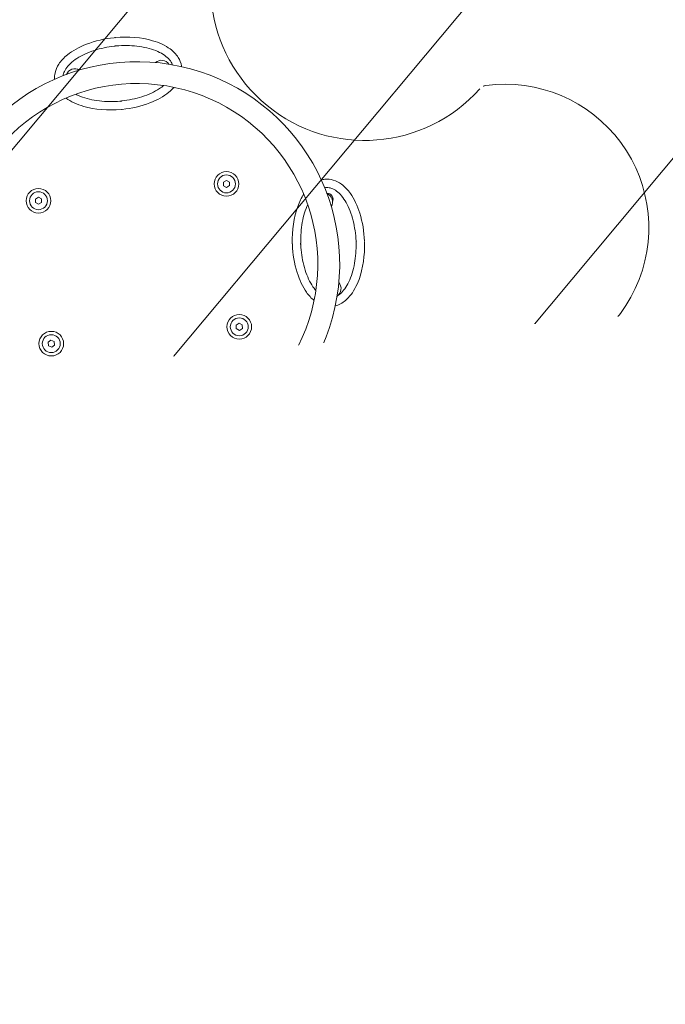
# Model space of a CAD drawing. Header units: feet. Extents: x 7493042 to 7493387, y 5986509 to 5986725.
# Tile 30 of 73: x 7493216.621 to 7493217.25, y 5986661.288 to 5986662.248. Entities that reach past the tile are written whole.
import ezdxf

# ---------------------------------------------------------------- set-up
doc = ezdxf.new("R2010")
doc.units = ezdxf.units.FT
doc.header["$MEASUREMENT"] = 0
doc.linetypes.add('ACAD_ISO03W100', pattern=[30, 12, -18])
for name, color, linetype, lineweight in [('_k_kreskowanie', 250, 'CONTINUOUS', 5), ('_k_urzadzenia', 250, 'CONTINUOUS', 13), ('_k_widok', 7, 'CONTINUOUS', 18), ('_k_wymiar', 7, 'CONTINUOUS', 13), ('_k_ściany', 7, 'CONTINUOUS', 35)]:
    doc.layers.add(name, color=color, linetype=linetype, lineweight=lineweight)
doc.layers.add('_k_niewidoczna', color=72, linetype='CONTINUOUS', lineweight=9, plot=False)
doc.styles.add('GENERATED_STYLE_1', font='MS Gothic.ttf')

# ---------------------------------------------------------------- blocks, each defined once
blk = doc.blocks.new('3009EPZ')
at = {"layer": '_k_urzadzenia'}
for p, q in [((-2.093923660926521, 0.06866036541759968), (-2.09368911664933, 0.07211651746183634)), ((-2.09104781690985, 0.06672916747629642), (-2.093923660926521, 0.06866036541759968)), ((-2.09368911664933, 0.07211651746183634), (-2.090578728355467, 0.07364147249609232)), ((-2.08793742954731, 0.0682541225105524), (-2.09104781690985, 0.06672916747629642)), ((-2.090578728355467, 0.07364147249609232), (-2.087702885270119, 0.07171027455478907)), ((-2.087702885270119, 0.07171027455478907), (-2.08793742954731, 0.0682541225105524)), ((-1.909923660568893, 0.06866036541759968), (-1.909689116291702, 0.07211651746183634)), ((-1.907047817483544, 0.06672916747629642), (-1.909923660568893, 0.06866036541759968)), ((-1.909689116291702, 0.07211651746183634), (-1.906578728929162, 0.07364147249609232)), ((-1.903937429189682, 0.0682541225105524), (-1.907047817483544, 0.06672916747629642)), ((-1.906578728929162, 0.07364147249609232), (-1.903702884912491, 0.07171027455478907)), ((-1.903702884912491, 0.07171027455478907), (-1.903937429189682, 0.0682541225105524)), ((-2.093876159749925, -0.068196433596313), (-2.090943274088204, -0.0663530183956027)), ((-2.090943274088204, -0.0663530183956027), (-2.087880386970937, -0.06797126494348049)), ((-1.909689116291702, -0.06788348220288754), (-1.906578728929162, -0.06635852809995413)), ((-1.906578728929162, -0.06635852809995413), (-1.903702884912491, -0.0682897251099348)), ((-2.093746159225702, -0.07165809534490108), (-2.093876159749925, -0.068196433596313)), ((-2.090683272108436, -0.0732763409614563), (-2.093746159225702, -0.07165809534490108)), ((-2.087750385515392, -0.07143292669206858), (-2.090683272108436, -0.0732763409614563)), ((-2.087880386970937, -0.06797126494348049), (-2.087750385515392, -0.07143292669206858)), ((-1.909923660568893, -0.07133963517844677), (-1.909689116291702, -0.06788348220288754)), ((-1.907047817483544, -0.07327083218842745), (-1.909923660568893, -0.07133963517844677)), ((-1.903937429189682, -0.07174587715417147), (-1.907047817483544, -0.07327083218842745)), ((-1.903702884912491, -0.0682897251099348), (-1.903937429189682, -0.07174587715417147))]:
    blk.add_line(p, q, dxfattribs=at)
for centre, radius in [((-2.090813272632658, 0.07018532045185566), 0.01200000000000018), ((-2.090813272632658, 0.07018532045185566), 0.008750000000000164), ((-1.906813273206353, 0.07018532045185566), 0.01200000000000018), ((-1.906813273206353, 0.07018532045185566), 0.008750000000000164), ((-2.090813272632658, -0.06981468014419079), 0.01200000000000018), ((-2.090813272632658, -0.06981468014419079), 0.008749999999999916), ((-1.906813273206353, -0.06981468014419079), 0.01200000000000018), ((-1.906813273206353, -0.06981468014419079), 0.008750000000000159)]:
    blk.add_circle(centre, radius, dxfattribs=at)
for centre, radius, start, end in [((-1.755460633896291, 0.2497893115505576), 0.1499999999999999, 137.8263626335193, 313.2444096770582), ((-2.000624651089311, 0), 0.1974999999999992, 162.609615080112, 162.4645624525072), ((-2.044868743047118, 0.1864447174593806), 0.008750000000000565, 54.58752971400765, 152.1116543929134), ((-1.959872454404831, 0.1872389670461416), 0.008750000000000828, 28.95911792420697, 126.4832426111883), ((-2.000624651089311, 0), 0.1761999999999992, 162.6185073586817, 162.4559199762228), ((-1.645842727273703, 0.1332392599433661), 0.01000000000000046, 92.56894079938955, 133.2444096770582), ((-1.640015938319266, 0.003369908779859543), 0.14, 268.5018315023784, 92.56894079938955), ((-1.810622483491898, 0.04643253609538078), 0.00599999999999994, 329.0661974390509, 86.03674414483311), ((-1.814179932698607, 0.04424409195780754), 0.008750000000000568, 324.5875297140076, 62.11165439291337), ((-1.811255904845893, 0.04722328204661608), 0.005999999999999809, 343.0441225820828, 33.85298720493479), ((-1.813385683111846, -0.04075219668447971), 0.00875000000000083, 298.959117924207, 36.48324257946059), ((-1.750835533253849, -0.2451638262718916), 0.1499999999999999, 47.82636263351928, 223.2444096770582), ((-2.245788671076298, -0.2497889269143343), 0.15, 317.8263626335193, 133.2444096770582), ((-1.643414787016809, -0.1265856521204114), 0.00999999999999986, 227.8263626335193, 268.5018315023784), ((-2.041376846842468, -0.1872389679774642), 0.00875000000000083, 208.959117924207, 306.4832426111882), ((-1.956380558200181, -0.1864447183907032), 0.008750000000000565, 234.5875297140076, 332.1116543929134), ((-1.997254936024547, -0.3606085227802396), 0.14, 178.5018315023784, 2.568940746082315), ((-2.127210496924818, -0.3572096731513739), 0.009999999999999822, 137.8263626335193, 178.5018315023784), ((-1.867385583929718, -0.3547817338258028), 0.01000000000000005, 2.568940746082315, 43.24440967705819)]:
    blk.add_arc(centre, radius, start, end, dxfattribs=at)
for points, knots in [([(-2.003208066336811, 0.2220350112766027), (-2.012385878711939, 0.2218693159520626), (-2.021779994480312, 0.220608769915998), (-2.037943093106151, 0.2159761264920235), (-2.044570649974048, 0.2130524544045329), (-2.053463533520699, 0.2070930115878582), (-2.056705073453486, 0.2042919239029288), (-2.061116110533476, 0.1985867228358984), (-2.06259810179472, 0.1959368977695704), (-2.064172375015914, 0.1910380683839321), (-2.064528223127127, 0.1889630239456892), (-2.064568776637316, 0.1868619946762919)], [-19.30973616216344, -19.30973616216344, -19.30973616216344, -19.30973616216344, -16.09956291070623, -16.09956291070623, -13.39083569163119, -13.39083569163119, -11.64836070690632, -11.64836070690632, -10.38544253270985, -10.38544253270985, -9.499608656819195, -9.499608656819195, -9.499608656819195, -9.499608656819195]), ([(-2.002698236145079, 0.2219038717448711), (-2.002741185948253, 0.221928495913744), (-2.002786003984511, 0.2219499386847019), (-2.002952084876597, 0.2220145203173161), (-2.003079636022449, 0.2220373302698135), (-2.003208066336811, 0.2220350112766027)], [-0.05345438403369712, -0.05345438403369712, -0.05345438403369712, -0.05345438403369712, -0.03853525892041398, -0.03853525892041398, 0, 0, 0, 0]), ([(-2.002190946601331, 0.2220445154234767), (-2.002257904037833, 0.2220444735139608), (-2.002324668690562, 0.2220376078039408), (-2.002455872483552, 0.222010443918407), (-2.002519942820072, 0.2219902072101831), (-2.002621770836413, 0.2219462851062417), (-2.002660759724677, 0.2219262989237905), (-2.002698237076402, 0.2219038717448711)], [-0.159559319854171, -0.159559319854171, -0.159559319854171, -0.159559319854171, -0.1394608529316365, -0.1394608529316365, -0.1193410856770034, -0.1193410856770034, -0.1061739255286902, -0.1061739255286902, -0.1061739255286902, -0.1061739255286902]), ([(-1.940183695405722, 0.1880243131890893), (-1.940192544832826, 0.1882568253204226), (-1.940205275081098, 0.1884895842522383), (-1.940433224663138, 0.1916809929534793), (-1.941263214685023, 0.1945178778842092), (-1.944330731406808, 0.2006252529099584), (-1.946843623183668, 0.2036342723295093), (-1.954035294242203, 0.2100220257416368), (-1.959575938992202, 0.213241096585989), (-1.976581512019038, 0.2198937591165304), (-1.989233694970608, 0.2220527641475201), (-2.002190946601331, 0.2220445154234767)], [-9.330960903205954, -9.330960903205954, -9.330960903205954, -9.330960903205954, -9.233339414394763, -9.233339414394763, -7.993649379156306, -7.993649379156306, -6.382081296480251, -6.382081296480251, -3.992644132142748, -3.992644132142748, -0.100917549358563, -0.100917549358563, -0.100917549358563, -0.100917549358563]), ([(-2.055967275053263, 0.1895894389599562), (-2.055835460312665, 0.1901245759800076), (-2.055165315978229, 0.192286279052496), (-2.052990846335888, 0.1961130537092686), (-2.048169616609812, 0.200890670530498), (-2.039226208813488, 0.2066639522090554), (-2.024368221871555, 0.2119799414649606), (-2.010343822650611, 0.2136511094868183), (-2.00352378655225, 0.2138050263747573)], [3.273177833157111, 3.273177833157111, 3.273177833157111, 3.273177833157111, 3.337942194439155, 3.534291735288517, 3.730641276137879, 3.926990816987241, 4.319689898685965, 4.687228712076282, 4.687228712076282, 4.687228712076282, 4.687228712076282]), ([(-2.00352378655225, 0.2138050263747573), (-2.003303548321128, 0.213809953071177), (-2.003084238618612, 0.2138572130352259), (-2.002790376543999, 0.2139871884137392), (-2.002703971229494, 0.2140360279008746), (-2.002625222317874, 0.2140912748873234)], [0, 0, 0, 0, 0.06608805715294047, 0.06608805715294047, 0.09662019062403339, 0.09662019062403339, 0.09662019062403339, 0.09662019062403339]), ([(-2.002625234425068, 0.2140912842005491), (-2.002588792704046, 0.2140667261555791), (-2.002551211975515, 0.214043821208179), (-2.002390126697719, 0.2139550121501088), (-2.002258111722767, 0.2139043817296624), (-2.001991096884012, 0.2138387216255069), (-2.001856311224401, 0.2138223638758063), (-2.001721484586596, 0.2138218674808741)], [0.1005208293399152, 0.1005208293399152, 0.1005208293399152, 0.1005208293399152, 0.1135817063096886, 0.1135817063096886, 0.1552017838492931, 0.1552017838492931, 0.1952191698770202, 0.1952191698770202, 0.1952191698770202, 0.1952191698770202]), ([(-2.001721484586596, 0.2138218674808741), (-1.994899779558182, 0.2137954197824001), (-1.980846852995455, 0.2123865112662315), (-1.965892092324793, 0.207349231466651), (-1.956842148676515, 0.2017441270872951), (-1.951932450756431, 0.197057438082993), (-1.949686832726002, 0.1932719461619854), (-1.948976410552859, 0.1911231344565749), (-1.948834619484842, 0.190590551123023)], [1.595956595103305, 1.595956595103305, 1.595956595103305, 1.595956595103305, 1.963495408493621, 2.356194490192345, 2.552544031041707, 2.748893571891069, 2.945243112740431, 3.010007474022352, 3.010007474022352, 3.010007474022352, 3.010007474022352]), ([(-2.055102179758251, 0.1675668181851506), (-2.055068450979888, 0.167536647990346), (-2.055034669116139, 0.1675065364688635), (-2.050705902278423, 0.1636616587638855), (-2.045165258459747, 0.1604425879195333), (-2.028159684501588, 0.1537899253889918), (-2.015507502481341, 0.1516309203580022), (-2.002550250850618, 0.1516391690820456)], [-6.400904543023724, -6.400904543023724, -6.400904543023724, -6.400904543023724, -6.382081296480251, -6.382081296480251, -3.992644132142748, -3.992644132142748, -0.100917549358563, -0.100917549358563, -0.100917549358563, -0.100917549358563]), ([(-2.003019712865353, 0.1598618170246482), (-2.009841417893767, 0.1598882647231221), (-2.023894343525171, 0.1612971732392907), (-2.03773014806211, 0.1659575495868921), (-2.043951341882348, 0.16953294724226), (-2.045331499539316, 0.1704337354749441)], [1.595956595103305, 1.595956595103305, 1.595956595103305, 1.595956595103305, 1.963495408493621, 2.356194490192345, 2.480969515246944, 2.480969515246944, 2.480969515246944, 2.480969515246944]), ([(-2.001533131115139, 0.1516486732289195), (-1.99235531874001, 0.1518143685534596), (-1.982961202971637, 0.1530749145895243), (-1.966798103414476, 0.1577075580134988), (-1.960170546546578, 0.1606312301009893), (-1.952837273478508, 0.1655455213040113), (-1.950988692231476, 0.1669759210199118), (-1.949287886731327, 0.1685554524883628)], [-19.30973616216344, -19.30973616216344, -19.30973616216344, -19.30973616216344, -16.09956291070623, -16.09956291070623, -13.39083569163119, -13.39083569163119, -12.42900078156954, -12.42900078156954, -12.42900078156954, -12.42900078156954]), ([(-1.959110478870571, 0.1712394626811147), (-1.960473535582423, 0.1703130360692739), (-1.966626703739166, 0.1666219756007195), (-1.980372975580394, 0.1617037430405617), (-1.994397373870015, 0.1600325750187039), (-2.001217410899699, 0.159878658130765)], [3.802215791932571, 3.802215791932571, 3.802215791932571, 3.802215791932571, 3.926990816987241, 4.319689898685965, 4.687228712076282, 4.687228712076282, 4.687228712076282, 4.687228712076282]), ([(-2.002115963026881, 0.1595924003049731), (-2.002152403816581, 0.1596169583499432), (-2.002189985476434, 0.1596398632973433), (-2.002351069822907, 0.1597286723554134), (-2.002483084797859, 0.1597793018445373), (-2.002750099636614, 0.1598449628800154), (-2.002884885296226, 0.1598613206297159), (-2.003019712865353, 0.1598618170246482)], [0.1005208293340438, 0.1005208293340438, 0.1005208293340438, 0.1005208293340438, 0.1135817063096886, 0.1135817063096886, 0.1552017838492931, 0.1552017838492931, 0.1952191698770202, 0.1952191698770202, 0.1952191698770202, 0.1952191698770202]), ([(-2.001217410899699, 0.159878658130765), (-2.001437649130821, 0.1598737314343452), (-2.001656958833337, 0.1598264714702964), (-2.00195082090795, 0.159696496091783), (-2.002037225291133, 0.1596476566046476), (-2.002115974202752, 0.1595924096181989)], [0, 0, 0, 0, 0.06608805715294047, 0.06608805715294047, 0.09662019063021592, 0.09662019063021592, 0.09662019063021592, 0.09662019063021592]), ([(-2.002550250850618, 0.1516391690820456), (-2.002483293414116, 0.1516392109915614), (-2.002416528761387, 0.1516460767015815), (-2.002285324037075, 0.1516732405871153), (-2.002221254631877, 0.1516934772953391), (-2.002119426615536, 0.1517373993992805), (-2.00208043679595, 0.1517573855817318), (-2.002042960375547, 0.1517798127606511)], [-0.159559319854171, -0.159559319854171, -0.159559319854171, -0.159559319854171, -0.1394608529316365, -0.1394608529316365, -0.1193410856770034, -0.1193410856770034, -0.1061739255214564, -0.1061739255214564, -0.1061739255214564, -0.1061739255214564]), ([(-2.002042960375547, 0.1517798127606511), (-2.002000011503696, 0.1517551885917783), (-2.001955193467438, 0.1517337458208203), (-2.00178911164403, 0.1516691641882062), (-2.001661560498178, 0.1516463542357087), (-2.001533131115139, 0.1516486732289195)], [-0.05345438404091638, -0.05345438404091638, -0.05345438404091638, -0.05345438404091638, -0.03853525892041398, -0.03853525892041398, 0, 0, 0, 0]), ([(-1.777788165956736, 0.002566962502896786), (-1.777362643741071, 0.01173640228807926), (-1.778015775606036, 0.02119218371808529), (-1.781598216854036, 0.0376200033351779), (-1.784089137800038, 0.04442203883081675), (-1.789463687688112, 0.05368014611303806), (-1.792050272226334, 0.05709529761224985), (-1.797459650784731, 0.06186448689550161), (-1.800008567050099, 0.06351400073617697), (-1.805389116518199, 0.06563415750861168), (-1.808081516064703, 0.06615678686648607), (-1.812044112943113, 0.06612952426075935), (-1.813236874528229, 0.06601781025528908), (-1.814411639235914, 0.06581013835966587)], [-19.30973616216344, -19.30973616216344, -19.30973616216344, -19.30973616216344, -16.09956291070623, -16.09956291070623, -13.39083569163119, -13.39083569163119, -11.64836070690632, -11.64836070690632, -10.38544253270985, -10.38544253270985, -9.233339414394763, -9.233339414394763, -8.729156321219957, -8.729156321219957, -8.729156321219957, -8.729156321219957]), ([(-1.811794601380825, 0.05787054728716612), (-1.811190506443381, 0.05792199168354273), (-1.808971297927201, 0.05795411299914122), (-1.805188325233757, 0.05702670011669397), (-1.800451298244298, 0.05391533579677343), (-1.795993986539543, 0.04879652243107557), (-1.790808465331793, 0.03949998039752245), (-1.786460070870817, 0.02433057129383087), (-1.785695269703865, 0.01022767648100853), (-1.78598075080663, 0.003411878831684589)], [3.068629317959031, 3.068629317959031, 3.068629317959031, 3.068629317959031, 3.141592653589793, 3.337942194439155, 3.534291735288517, 3.730641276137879, 3.926990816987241, 4.319689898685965, 4.687228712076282, 4.687228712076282, 4.687228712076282, 4.687228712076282]), ([(-1.832718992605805, 0.05342291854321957), (-1.835239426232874, 0.05015710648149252), (-1.837509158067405, 0.04635425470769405), (-1.84428527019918, 0.03186047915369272), (-1.847254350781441, 0.01937354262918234), (-1.84808031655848, 0.006442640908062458)], [-5.604352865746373, -5.604352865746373, -5.604352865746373, -5.604352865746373, -3.992644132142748, -3.992644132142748, -0.100917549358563, -0.100917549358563, -0.100917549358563, -0.100917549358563]), ([(-1.83984450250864, 0.006381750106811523), (-1.839378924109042, 0.01318759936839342), (-1.837114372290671, 0.02684226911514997), (-1.832497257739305, 0.03825881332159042), (-1.829761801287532, 0.04303915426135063)], [1.595956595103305, 1.595956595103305, 1.595956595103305, 1.595956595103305, 1.963495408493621, 2.341004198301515, 2.341004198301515, 2.341004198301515, 2.341004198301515]), ([(-1.848136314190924, 0.005427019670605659), (-1.848561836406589, -0.003742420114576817), (-1.847908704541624, -0.01319820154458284), (-1.844326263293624, -0.02962602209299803), (-1.841835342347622, -0.0364280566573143), (-1.836727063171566, -0.04522749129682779), (-1.834521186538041, -0.04823353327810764), (-1.831902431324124, -0.05078622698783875)], [-19.30973616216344, -19.30973616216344, -19.30973616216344, -19.30973616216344, -16.09956291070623, -16.09956291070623, -13.39083569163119, -13.39083569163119, -11.86888606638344, -11.86888606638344, -11.86888606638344, -11.86888606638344]), ([(-1.847972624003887, 0.005927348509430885), (-1.847999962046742, 0.005886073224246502), (-1.848024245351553, 0.005842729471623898), (-1.848099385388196, 0.00568115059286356), (-1.848130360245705, 0.005555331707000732), (-1.848136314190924, 0.005427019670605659)], [-0.053454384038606, -0.053454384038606, -0.053454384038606, -0.053454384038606, -0.03853525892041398, -0.03853525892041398, 0, 0, 0, 0]), ([(-1.84808031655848, 0.006442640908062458), (-1.84808458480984, 0.006375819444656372), (-1.84808203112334, 0.006308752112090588), (-1.848063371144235, 0.006176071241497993), (-1.848047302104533, 0.006110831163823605), (-1.848010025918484, 0.006006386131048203), (-1.847992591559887, 0.005966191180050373), (-1.847972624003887, 0.005927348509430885)], [-0.159559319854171, -0.159559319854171, -0.159559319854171, -0.159559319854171, -0.1394608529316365, -0.1394608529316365, -0.1193410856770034, -0.1193410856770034, -0.1061739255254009, -0.1061739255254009, -0.1061739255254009, -0.1061739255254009]), ([(-1.829315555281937, -0.0412268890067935), (-1.829490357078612, -0.04098721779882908), (-1.831066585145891, -0.03876576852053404), (-1.835116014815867, -0.03150599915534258), (-1.839464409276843, -0.01633658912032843), (-1.840229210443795, -0.002233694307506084), (-1.83994372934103, 0.004582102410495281)], [3.706364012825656, 3.706364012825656, 3.706364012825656, 3.706364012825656, 3.730641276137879, 3.926990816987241, 4.319689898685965, 4.687228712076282, 4.687228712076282, 4.687228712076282, 4.687228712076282]), ([(-1.840171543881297, 0.00549721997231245), (-1.840144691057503, 0.005532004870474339), (-1.840119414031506, 0.005568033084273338), (-1.840020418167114, 0.005723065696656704), (-1.839961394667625, 0.005851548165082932), (-1.839878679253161, 0.006113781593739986), (-1.839853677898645, 0.006247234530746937), (-1.83984450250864, 0.006381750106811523)], [0.1005208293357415, 0.1005208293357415, 0.1005208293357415, 0.1005208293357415, 0.1135817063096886, 0.1135817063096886, 0.1552017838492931, 0.1552017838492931, 0.1952191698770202, 0.1952191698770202, 0.1952191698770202, 0.1952191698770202]), ([(-1.83994372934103, 0.004582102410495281), (-1.839934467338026, 0.004802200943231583), (-1.83996750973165, 0.005024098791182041), (-1.840078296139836, 0.005325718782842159), (-1.840121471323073, 0.005415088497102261), (-1.840171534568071, 0.005497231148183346)], [0, 0, 0, 0, 0.06608805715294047, 0.06608805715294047, 0.0966201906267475, 0.0966201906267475, 0.0966201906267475, 0.0966201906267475]), ([(-1.811791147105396, -0.05786350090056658), (-1.809980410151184, -0.05756751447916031), (-1.808211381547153, -0.05704324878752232), (-1.802944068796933, -0.05480985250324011), (-1.799779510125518, -0.05249589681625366), (-1.792942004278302, -0.04573039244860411), (-1.789372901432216, -0.04040848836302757), (-1.78163920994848, -0.02386649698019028), (-1.778670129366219, -0.01137956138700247), (-1.77784416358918, 0.001551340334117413)], [-8.768922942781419, -8.768922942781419, -8.768922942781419, -8.768922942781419, -7.993649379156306, -7.993649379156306, -6.382081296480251, -6.382081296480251, -3.992644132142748, -3.992644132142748, -0.100917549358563, -0.100917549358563, -0.100917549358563, -0.100917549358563]), ([(-1.786079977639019, 0.001612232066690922), (-1.786545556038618, -0.005193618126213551), (-1.788856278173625, -0.01912668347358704), (-1.794845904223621, -0.03372611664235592), (-1.801022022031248, -0.04239642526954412), (-1.805393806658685, -0.04642211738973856), (-1.808126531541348, -0.0480216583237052), (-1.809173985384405, -0.04850914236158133)], [1.595956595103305, 1.595956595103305, 1.595956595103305, 1.595956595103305, 1.963495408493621, 2.356194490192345, 2.552544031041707, 2.748893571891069, 2.871949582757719, 2.871949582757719, 2.871949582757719, 2.871949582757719]), ([(-1.785752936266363, 0.00249676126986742), (-1.785779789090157, 0.002461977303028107), (-1.785805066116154, 0.002425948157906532), (-1.785904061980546, 0.002270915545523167), (-1.785963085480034, 0.002142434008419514), (-1.786045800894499, 0.001880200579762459), (-1.786070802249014, 0.001746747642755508), (-1.786079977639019, 0.001612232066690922)], [0.1005208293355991, 0.1005208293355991, 0.1005208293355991, 0.1005208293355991, 0.1135817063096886, 0.1135817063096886, 0.1552017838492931, 0.1552017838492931, 0.1952191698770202, 0.1952191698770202, 0.1952191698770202, 0.1952191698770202]), ([(-1.78598075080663, 0.003411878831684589), (-1.785990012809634, 0.003191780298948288), (-1.785956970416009, 0.002969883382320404), (-1.785846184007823, 0.002668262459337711), (-1.785803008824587, 0.00257889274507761), (-1.785752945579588, 0.002496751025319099)], [0, 0, 0, 0, 0.06608805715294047, 0.06608805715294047, 0.09662019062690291, 0.09662019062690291, 0.09662019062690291, 0.09662019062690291]), ([(-1.777951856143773, 0.002066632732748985), (-1.777924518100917, 0.002107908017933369), (-1.777900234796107, 0.002151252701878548), (-1.777825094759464, 0.002312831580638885), (-1.777794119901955, 0.002438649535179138), (-1.777788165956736, 0.002566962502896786)], [-0.05345438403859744, -0.05345438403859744, -0.05345438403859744, -0.05345438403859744, -0.03853525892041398, -0.03853525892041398, 0, 0, 0, 0]), ([(-1.77784416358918, 0.001551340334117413), (-1.77783989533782, 0.001618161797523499), (-1.777842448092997, 0.001685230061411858), (-1.777861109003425, 0.001817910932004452), (-1.777877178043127, 0.001883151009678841), (-1.777914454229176, 0.001987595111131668), (-1.777931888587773, 0.002027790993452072), (-1.777951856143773, 0.00206663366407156)], [-0.159559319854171, -0.159559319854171, -0.159559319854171, -0.159559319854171, -0.1394608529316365, -0.1394608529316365, -0.1193410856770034, -0.1193410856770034, -0.1061739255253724, -0.1061739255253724, -0.1061739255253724, -0.1061739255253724]), ([(-1.99971617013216, -0.1516486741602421), (-2.008893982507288, -0.1518143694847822), (-2.018288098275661, -0.1530749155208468), (-2.034451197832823, -0.1577075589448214), (-2.04107875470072, -0.1606312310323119), (-2.048412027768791, -0.1655455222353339), (-2.050260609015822, -0.1669759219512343), (-2.051961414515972, -0.1685554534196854)], [-19.30973616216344, -19.30973616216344, -19.30973616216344, -19.30973616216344, -16.09956291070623, -16.09956291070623, -13.39083569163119, -13.39083569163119, -12.42900078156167, -12.42900078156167, -12.42900078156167, -12.42900078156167]), ([(-1.999206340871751, -0.1517798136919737), (-1.999249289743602, -0.1517551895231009), (-1.99929410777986, -0.1517337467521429), (-1.999460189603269, -0.1516691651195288), (-1.999587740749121, -0.1516463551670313), (-1.99971617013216, -0.1516486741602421)], [-0.05345438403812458, -0.05345438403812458, -0.05345438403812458, -0.05345438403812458, -0.03853525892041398, -0.03853525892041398, 0, 0, 0, 0]), ([(-1.998699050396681, -0.1516391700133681), (-1.998766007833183, -0.151639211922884), (-1.998832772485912, -0.1516460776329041), (-1.998963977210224, -0.1516732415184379), (-1.999028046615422, -0.1516934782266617), (-1.999129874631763, -0.1517374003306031), (-1.999168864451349, -0.1517573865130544), (-1.999206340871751, -0.1517798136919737)], [-0.159559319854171, -0.159559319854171, -0.159559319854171, -0.159559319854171, -0.1394608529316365, -0.1394608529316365, -0.1193410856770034, -0.1193410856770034, -0.1061739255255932, -0.1061739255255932, -0.1061739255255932, -0.1061739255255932]), ([(-1.946147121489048, -0.1675668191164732), (-1.94618085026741, -0.167536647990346), (-1.946214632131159, -0.1675065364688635), (-1.950543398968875, -0.1636616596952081), (-1.956084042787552, -0.1604425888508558), (-1.97308961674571, -0.1537899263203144), (-1.985741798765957, -0.1516309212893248), (-1.998699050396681, -0.1516391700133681)], [-6.400904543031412, -6.400904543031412, -6.400904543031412, -6.400904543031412, -6.382081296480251, -6.382081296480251, -3.992644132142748, -3.992644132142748, -0.100917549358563, -0.100917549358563, -0.100917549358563, -0.100917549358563]), ([(-2.042138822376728, -0.1712394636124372), (-2.040775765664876, -0.1703130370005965), (-2.034622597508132, -0.166621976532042), (-2.020876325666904, -0.1617037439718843), (-2.006851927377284, -0.1600325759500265), (-2.0000318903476, -0.1598786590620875)], [3.802215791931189, 3.802215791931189, 3.802215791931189, 3.802215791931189, 3.926990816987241, 4.319689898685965, 4.687228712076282, 4.687228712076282, 4.687228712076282, 4.687228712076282]), ([(-2.0000318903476, -0.1598786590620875), (-1.999811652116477, -0.1598737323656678), (-1.999592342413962, -0.159826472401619), (-1.999298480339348, -0.1596964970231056), (-1.999212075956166, -0.1596476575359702), (-1.999133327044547, -0.1595924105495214)], [0, 0, 0, 0, 0.06608805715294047, 0.06608805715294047, 0.0966201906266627, 0.0966201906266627, 0.0966201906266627, 0.0966201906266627]), ([(-1.999133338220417, -0.1595924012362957), (-1.999096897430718, -0.1596169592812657), (-1.999059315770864, -0.1596398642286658), (-1.998898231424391, -0.159728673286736), (-1.99876621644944, -0.1597793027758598), (-1.998499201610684, -0.1598449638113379), (-1.998364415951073, -0.1598613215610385), (-1.998229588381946, -0.1598618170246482)], [0.1005208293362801, 0.1005208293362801, 0.1005208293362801, 0.1005208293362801, 0.1135817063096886, 0.1135817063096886, 0.1552017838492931, 0.1552017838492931, 0.1952191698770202, 0.1952191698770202, 0.1952191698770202, 0.1952191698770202]), ([(-1.998229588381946, -0.1598618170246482), (-1.991407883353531, -0.1598882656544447), (-1.977354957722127, -0.1612971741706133), (-1.963519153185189, -0.1659575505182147), (-1.957297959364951, -0.1695329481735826), (-1.955917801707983, -0.1704337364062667)], [1.595956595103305, 1.595956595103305, 1.595956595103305, 1.595956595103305, 1.963495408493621, 2.356194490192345, 2.480969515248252, 2.480969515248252, 2.480969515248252, 2.480969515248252]), ([(-2.061065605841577, -0.1880243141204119), (-2.061056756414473, -0.1882568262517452), (-2.061044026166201, -0.1884895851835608), (-2.06081607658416, -0.1916809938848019), (-2.059986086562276, -0.1945178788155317), (-2.056918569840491, -0.2006252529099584), (-2.054405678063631, -0.2036342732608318), (-2.047214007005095, -0.2100220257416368), (-2.041673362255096, -0.2132410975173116), (-2.024667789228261, -0.219893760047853), (-2.012015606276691, -0.2220527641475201), (-1.999058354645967, -0.2220445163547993)], [-9.33096090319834, -9.33096090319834, -9.33096090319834, -9.33096090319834, -9.233339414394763, -9.233339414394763, -7.993649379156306, -7.993649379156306, -6.382081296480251, -6.382081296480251, -3.992644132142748, -3.992644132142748, -0.100917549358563, -0.100917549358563, -0.100917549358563, -0.100917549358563]), ([(-1.999527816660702, -0.2138218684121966), (-2.006349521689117, -0.2137954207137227), (-2.020402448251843, -0.2123865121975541), (-2.035357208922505, -0.2073492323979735), (-2.044407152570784, -0.2017441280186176), (-2.049316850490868, -0.1970574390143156), (-2.051562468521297, -0.193271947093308), (-2.052272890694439, -0.1911231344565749), (-2.052414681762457, -0.1905905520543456)], [1.595956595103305, 1.595956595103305, 1.595956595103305, 1.595956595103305, 1.963495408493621, 2.356194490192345, 2.552544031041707, 2.748893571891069, 2.945243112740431, 3.010007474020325, 3.010007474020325, 3.010007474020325, 3.010007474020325]), ([(-1.998041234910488, -0.2220350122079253), (-1.98886342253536, -0.2218693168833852), (-1.979469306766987, -0.2206087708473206), (-1.963306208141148, -0.215976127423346), (-1.956678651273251, -0.2130524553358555), (-1.9477857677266, -0.2070930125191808), (-1.944544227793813, -0.2042919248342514), (-1.940133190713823, -0.198586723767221), (-1.938651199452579, -0.1959368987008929), (-1.937076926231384, -0.1910380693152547), (-1.936721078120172, -0.1889630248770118), (-1.936680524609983, -0.1868619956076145)], [-19.30973616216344, -19.30973616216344, -19.30973616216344, -19.30973616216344, -16.09956291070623, -16.09956291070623, -13.39083569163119, -13.39083569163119, -11.64836070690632, -11.64836070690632, -10.38544253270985, -10.38544253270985, -9.499608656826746, -9.499608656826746, -9.499608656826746, -9.499608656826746]), ([(-1.945282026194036, -0.1895894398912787), (-1.945413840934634, -0.1901245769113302), (-1.94608398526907, -0.1922862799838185), (-1.948258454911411, -0.1961130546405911), (-1.953079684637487, -0.2008906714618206), (-1.96202309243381, -0.206663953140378), (-1.976881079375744, -0.2119799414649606), (-1.990905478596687, -0.2136511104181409), (-1.997725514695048, -0.2138050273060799)], [3.273177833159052, 3.273177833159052, 3.273177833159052, 3.273177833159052, 3.337942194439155, 3.534291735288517, 3.730641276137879, 3.926990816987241, 4.319689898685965, 4.687228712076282, 4.687228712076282, 4.687228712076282, 4.687228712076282]), ([(-1.998624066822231, -0.2140912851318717), (-1.998660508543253, -0.2140667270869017), (-1.998698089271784, -0.2140438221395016), (-1.99885917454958, -0.2139550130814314), (-1.998991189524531, -0.213904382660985), (-1.999258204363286, -0.2138387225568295), (-1.999392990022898, -0.2138223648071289), (-1.999527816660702, -0.2138218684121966)], [0.1005208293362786, 0.1005208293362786, 0.1005208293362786, 0.1005208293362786, 0.1135817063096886, 0.1135817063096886, 0.1552017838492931, 0.1552017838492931, 0.1952191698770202, 0.1952191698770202, 0.1952191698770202, 0.1952191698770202]), ([(-1.997725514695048, -0.2138050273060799), (-1.997945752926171, -0.2138099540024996), (-1.998165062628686, -0.2138572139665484), (-1.9984589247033, -0.2139871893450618), (-1.998545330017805, -0.2140360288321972), (-1.998624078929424, -0.214091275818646)], [0, 0, 0, 0, 0.06608805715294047, 0.06608805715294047, 0.09662019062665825, 0.09662019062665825, 0.09662019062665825, 0.09662019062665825]), ([(-1.999058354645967, -0.2220445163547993), (-1.998991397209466, -0.2220444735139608), (-1.998924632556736, -0.2220376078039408), (-1.998793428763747, -0.222010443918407), (-1.998729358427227, -0.2219902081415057), (-1.998627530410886, -0.2219462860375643), (-1.998588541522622, -0.221926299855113), (-1.998551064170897, -0.2219038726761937)], [-0.159559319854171, -0.159559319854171, -0.159559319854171, -0.159559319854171, -0.1394608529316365, -0.1394608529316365, -0.1193410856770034, -0.1193410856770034, -0.1061739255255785, -0.1061739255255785, -0.1061739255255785, -0.1061739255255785]), ([(-1.99855106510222, -0.2219038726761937), (-1.998508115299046, -0.2219284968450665), (-1.998463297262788, -0.2219499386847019), (-1.998297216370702, -0.2220145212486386), (-1.99816966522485, -0.2220373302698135), (-1.998041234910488, -0.2220350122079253)], [-0.05345438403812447, -0.05345438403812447, -0.05345438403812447, -0.05345438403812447, -0.03853525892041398, -0.03853525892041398, 0, 0, 0, 0])]:
    blk.add_open_spline(points, degree=3, knots=knots, dxfattribs=at)
at = {"layer": '_k_widok', "linetype": 'ACAD_ISO03W100', "ltscale": 0.02}
blk.add_circle((-2.000624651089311, 0), 2.000624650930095, dxfattribs=at)
at = {"layer": '_k_niewidoczna', "color": 1, "lineweight": 20, "insert": (-3.165554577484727, -0.2128368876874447), "char_height": 0.24, "width": 11.63444291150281, "attachment_point": 1, "line_spacing_factor": 1.55, "style": 'GENERATED_STYLE_1', "bg_fill": 2}
blk.add_mtext('\\A1;{\\f@MS Gothic|b0|i0|c238|p49;\\C256;\\P\\pi-0.24,l0.24,t0.24,1.2;^I^I3009EPZ\\P\\pi-0.96,l0.96,t0.96,1.2;^I}', dxfattribs=at)
blk = doc.blocks.new('PZ')
at = {"layer": '_k_kreskowanie'}
h = blk.add_hatch(dxfattribs=at)
h.set_pattern_fill('ANSI31', color=30, scale=2)
h.set_pattern_definition([(44.99999999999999, (0, 9.999999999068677), (-0.1767766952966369, 0.1767766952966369), [])])
h.paths.add_polyline_path([(0, 0), (-10.00000000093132, -9.313225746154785e-10), (-10, -8), (0, -8.000000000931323)])
at = {"layer": '_k_wymiar'}
blk.add_blockref('3009EPZ', (-4.874138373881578, -2.223998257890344), dxfattribs=at)
blk = doc.blocks.new('dz_89')
at = {"layer": '_k_widok', "true_color": 0x727430, "transparency": 33554483}
h = blk.add_hatch(color=67, dxfattribs=at)
h.dxf.hatch_style = 1
edge = h.paths.add_edge_path()
edge.add_line((12.70902155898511, 26.38064855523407), (7.709021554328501, 26.38064852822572))
edge.add_line((7.709021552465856, 26.38064852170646), (7.70902153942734, 37.78064853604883))
edge.add_line((7.709021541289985, 37.78064853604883), (6.369776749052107, 37.78064852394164))
edge.add_line((6.369776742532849, 37.78064853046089), (5.615883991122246, 14.49525390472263))
edge.add_line((5.615883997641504, 14.49525390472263), (18.80389758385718, 14.91181113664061))
edge.add_line((18.80389758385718, 14.91181113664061), (15.54272840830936, 18.68720442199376))
edge.add_arc((24.35910540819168, 26.30271166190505), 11.65008386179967, 180.0006461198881, 220.8201588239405, ccw=False)
edge.add_line((12.70902155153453, 26.3025802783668), (12.70902155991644, 26.38064854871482))
h.paths.add_polyline_path([(40.3690215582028, 42.12779145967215), (6.460092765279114, 40.54843281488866), (6.369776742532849, 37.78064853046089), (20.17902156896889, 37.78064855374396), (20.17902156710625, 39.05064855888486), (40.38900848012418, 39.05064853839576)])
h.paths.add_polyline_path([(40.3890215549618, 27.15064852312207), (32.28902155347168, 27.15064854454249), (32.28902156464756, 24.75064854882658), (31.12902155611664, 24.75064853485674), (31.12902154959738, 22.41511134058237), (31.24902159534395, 22.41511131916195), (31.24902155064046, 18.7951111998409), (31.12902157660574, 18.79511121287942), (31.12902157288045, 17.37511119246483), (37.4009747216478, 17.37511119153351)], flags=16)
edge = h.paths.add_edge_path()
edge.add_line((28.96902152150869, 24.75064853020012), (18.20161191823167, 24.75064854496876))
edge.add_arc((24.35902610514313, 26.30268215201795), 6.350004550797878, 194.1472389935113, 220.8203165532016)
edge.add_line((19.55357563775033, 22.15175411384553), (19.67721045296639, 22.00862444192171))
edge.add_line((19.67721045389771, 22.00862444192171), (22.76096443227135, 18.72709242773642))
edge.add_arc((26.92873122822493, 24.47511123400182), 7.100000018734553, 234.0549274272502, 269.9999999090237)
edge.add_line((26.92873121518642, 17.37511121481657), (28.9690215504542, 17.37511119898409))
edge.add_line((28.96902155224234, 17.37511119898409), (28.96902155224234, 18.79511121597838))
edge.add_line((28.96902155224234, 18.79511121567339), (28.8490215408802, 18.79511121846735))
edge.add_line((28.84902154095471, 18.79511121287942), (28.84902155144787, 22.4151113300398))
edge.add_line((28.84902155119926, 22.4151113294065), (28.96902152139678, 22.41511132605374))
edge.add_line((28.9690215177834, 22.41511132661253), (28.96902151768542, 24.75064853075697))
edge = h.paths.add_edge_path()
edge.add_arc((13.99827481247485, 10.76081904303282), 6.350176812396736, 359.9259715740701, 400.8197376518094)
edge.add_line((18.80389758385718, 14.91181113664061), (5.609941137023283, 14.49506619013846))
edge.add_line((5.60994113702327, 14.49506619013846), (5.005610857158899, -5.566441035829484))
edge.add_line((5.005610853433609, -5.566441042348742), (4.94169659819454, -30.1910327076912))
edge.add_line((4.94169660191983, -30.19103270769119), (-10.95257287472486, -30.01103900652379))
edge.add_line((-10.95257287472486, -30.01103900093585), (-7.97976715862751, -62.86399820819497))
edge.add_line((-7.979767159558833, -62.86399821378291), (26.62697393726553, -58.20511747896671))
edge.add_line((26.62697393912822, -58.20511747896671), (32.59135868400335, -54.96423566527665))
edge.add_line((32.59135868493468, -54.96423566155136), (40.39575607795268, -43.59466002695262))
edge.add_line((40.39575607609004, -43.59466002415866), (36.09191652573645, -43.96657251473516))
edge.add_line((36.09191652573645, -43.96657251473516), (27.13389821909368, -44.82471283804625))
edge.add_line((27.13389822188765, -44.82471284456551), (21.40663926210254, -45.45580032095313))
edge.add_line((21.40663925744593, -45.45580031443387), (21.76153076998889, -48.25727015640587))
edge.add_line((21.76153076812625, -48.25727016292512), (13.38419240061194, -49.23040239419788))
edge.add_line((13.3841924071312, -49.23040239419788), (13.21135381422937, -47.69499205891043))
edge.add_line((13.2113538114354, -47.69499205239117), (7.145014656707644, -48.46539149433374))
edge.add_line((7.145014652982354, -48.465391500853), (4.158830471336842, -45.61260267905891))
edge.add_line((4.158830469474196, -45.61260267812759), (3.796435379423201, -42.43696575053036))
edge.add_line((3.796435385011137, -42.43696574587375), (5.607288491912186, -40.02250703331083))
edge.add_line((5.607288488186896, -40.02250703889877), (4.50924433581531, -31.20987534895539))
edge.add_line((4.509244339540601, -31.20987534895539), (7.406442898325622, -30.84037367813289))
edge.add_line((7.406442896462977, -30.84037367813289), (7.354475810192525, -25.59051912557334))
edge.add_line((7.354475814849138, -25.59051912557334), (13.5241225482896, -24.89589675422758))
edge.add_line((13.52412253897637, -24.89589675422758), (20.14724967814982, -24.10867510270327))
edge.add_line((20.14724967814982, -24.10867509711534), (20.30905911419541, -19.73186123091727))
edge.add_line((20.30905912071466, -19.73186123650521), (20.34844632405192, 10.75261436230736))
edge = h.paths.add_edge_path(flags=16)
edge.add_line((13.01895449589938, -13.43925650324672), (8.439511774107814, -13.33923487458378))
edge.add_line((8.439511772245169, -13.33923487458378), (8.26644729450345, -8.383656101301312))
edge.add_line((8.266447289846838, -8.38365610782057), (6.891811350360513, -8.398121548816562))
edge.add_line((6.891811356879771, -8.398121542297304), (6.954738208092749, 13.77454660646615))
edge.add_line((6.954738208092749, 13.77454659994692), (18.00234881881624, 13.77454662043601))
edge.add_line((18.00234881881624, 13.77454662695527), (17.97982610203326, -3.657293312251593))
edge.add_line((17.97982610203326, -3.657293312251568), (18.8359501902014, -3.658067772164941))
edge.add_line((18.83595019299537, -3.658067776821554), (18.83470074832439, -5.039304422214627))
edge.add_line((18.83470074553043, -5.039304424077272), (17.97804198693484, -5.038197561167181))
edge.add_line((17.9780419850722, -5.038197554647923), (17.97385397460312, -8.27958876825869))
edge.add_line((17.97385397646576, -8.27958876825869), (19.77666913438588, -8.506651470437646))
edge.add_line((19.77666913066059, -8.506651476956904), (19.72751823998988, -11.4468528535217))
edge.add_line((19.72751823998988, -11.4468528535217), (18.06569280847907, -11.46519165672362))
edge.add_line((18.06569281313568, -11.46519165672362), (18.02478807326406, -13.3749892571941))
edge.add_line((18.02478807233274, -13.3749892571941), (18.31841797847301, -13.48052910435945))
edge.add_line((18.31841797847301, -13.48052909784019), (18.31391199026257, -14.5805194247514))
edge.add_line((18.31391198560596, -14.58051943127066), (20.31551771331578, -14.58310556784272))
edge.add_line((20.3155177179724, -14.58310556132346), (20.31293363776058, -16.58310389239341))
edge.add_line((20.31293363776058, -16.58310389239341), (18.31071343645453, -16.58051694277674))
edge.add_line((18.31071343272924, -16.58051694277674), (18.30203254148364, -17.48049553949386))
edge.add_line((18.30203254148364, -17.48049553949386), (14.30206610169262, -17.46411012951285))
edge.add_line((14.30206610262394, -17.46411012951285), (14.31845152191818, -13.46414370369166))
edge.add_line((14.31845152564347, -13.46414370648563), (13.0189544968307, -13.43925650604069))
edge = h.paths.add_edge_path()
edge.add_line((70.70547728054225, -22.95664114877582), (71.4472457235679, -22.85710347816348))
edge.add_line((71.44724573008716, -22.85710347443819), (69.8489759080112, 11.45785041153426))
edge.add_line((69.8489759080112, 11.45785041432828), (26.86243700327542, 9.455688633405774))
edge.add_arc((32.74163792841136, 5.475111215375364), 7.100000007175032, 145.8996048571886, 179.9259717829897)
edge.add_line((25.64164385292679, 5.484284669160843), (25.62778908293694, -5.238872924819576))
edge.add_line((25.62778907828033, -5.238872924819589), (25.60720499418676, -21.17032181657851))
edge.add_line((25.60720499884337, -21.17032181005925), (27.299590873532, -23.25855136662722))
edge.add_line((27.29959087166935, -23.25855137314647), (27.12347947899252, -23.27948386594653))
edge.add_line((27.12347947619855, -23.27948385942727), (27.71707911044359, -26.05621343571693))
edge.add_line((27.71707911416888, -26.05621344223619), (29.53703548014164, -27.82601317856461))
edge.add_line((29.53703548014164, -27.82601317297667), (29.60346308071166, -27.82848015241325))
edge.add_line((29.6034630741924, -27.82848015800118), (36.52562348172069, -27.13329647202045))
edge.add_line((36.5256234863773, -27.13329646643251), (36.26258692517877, -25.0899024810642))
edge.add_line((36.26258692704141, -25.08990248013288), (36.07831178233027, -24.66276939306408))
edge.add_line((36.07831178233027, -24.66276939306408), (35.15574125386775, -23.36763865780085))
edge.add_line((35.15574125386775, -23.36763865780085), (35.00444155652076, -22.59148895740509))
edge.add_line((35.00444155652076, -22.59148896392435), (39.10632897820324, -22.11164607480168))
edge.add_line((39.10632897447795, -22.11164606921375), (39.20411890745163, -22.94759307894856))
edge.add_line((39.20411891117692, -22.94759307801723), (38.26454920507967, -25.0741886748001))
edge.add_line((38.26454920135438, -25.07418867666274), (38.50228764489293, -26.89560536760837))
edge.add_line((38.50228764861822, -26.89560536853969), (39.51359771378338, -26.79456247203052))
edge.add_line((39.51359771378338, -26.79456247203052), (41.05788775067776, -26.64026801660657))
edge.add_line((41.05788775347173, -26.6402680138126), (43.63170448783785, -26.38311060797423))
edge.add_line((43.63170448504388, -26.38311060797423), (44.91861283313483, -26.25453190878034))
edge.add_line((44.91861282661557, -26.25453191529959), (47.49242954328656, -25.99737448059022))
edge.add_line((47.49242954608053, -25.99737447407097), (49.95831791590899, -25.73115457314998))
edge.add_line((49.95831791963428, -25.73115457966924), (52.31213912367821, -25.45632046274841))
edge.add_line((52.31213912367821, -25.45632045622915), (58.19669211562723, -24.76923523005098))
edge.add_line((58.19669211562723, -24.76923523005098), (59.37360269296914, -24.63181821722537))
edge.add_line((59.37360268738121, -24.63181822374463), (60.55051330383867, -24.49440115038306))
edge.add_line((60.55051330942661, -24.49440114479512), (60.21025393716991, -21.28603019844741))
edge.add_line((60.21025393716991, -21.28603020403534), (62.11008556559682, -21.05637871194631))
edge.add_line((62.11008556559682, -21.05637870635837), (62.42622630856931, -24.13022891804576))
edge.add_line((62.42622630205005, -24.13022891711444), (64.211544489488, -25.36733802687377))
edge.add_line((64.21154449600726, -25.36733802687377), (70.90926426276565, -24.47528995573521))
edge.add_line((70.90926425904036, -24.47528996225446), (70.70547728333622, -22.95664114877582))
h.paths.add_polyline_path([(43.90902158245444, 33.17064851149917), (43.40902154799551, 33.17064852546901)], flags=17)
h.paths.add_polyline_path([(51.80902156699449, 33.17064855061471), (52.30902153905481, 33.17064853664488), (52.25776074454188, 33.17064853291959)], flags=17)
h.paths.add_polyline_path([(51.60902157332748, 31.97064854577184), (51.10902157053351, 31.97064853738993)], flags=17)
h.paths.add_polyline_path([(50.40902157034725, 31.97064852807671), (50.90902157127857, 31.970648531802)], flags=17)
h.paths.add_polyline_path([(49.70902156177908, 31.97064853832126), (50.20902156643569, 31.9706485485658)], flags=17)
h.paths.add_polyline_path([(49.50902157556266, 33.17064853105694), (49.00902156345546, 34.88798305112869)], flags=17)
h.paths.add_polyline_path([(48.30902154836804, 31.97064854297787), (48.80902156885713, 31.97064854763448)], flags=17)
h.paths.add_polyline_path([(48.10902155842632, 31.97064852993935), (47.60902157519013, 31.97064853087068)], flags=17)
h.paths.add_polyline_path([(47.40902157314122, 31.97064854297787), (46.90902157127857, 31.9706485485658)], flags=17)
h.paths.add_polyline_path([(46.20902156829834, 33.17064854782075), (46.70902156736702, 33.17064852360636)], flags=17)
h.paths.add_polyline_path([(46.00902155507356, 31.97064852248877), (45.50902155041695, 31.97064853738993)], flags=17)
h.paths.add_polyline_path([(45.30902156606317, 31.9706485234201), (44.80902154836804, 31.97064851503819)], flags=17)
h.paths.add_polyline_path([(44.60902157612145, 31.97064851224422), (44.109021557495, 31.97064851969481)], flags=17)
h.paths.add_polyline_path([(53.10176307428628, 26.89891276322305), (52.6837246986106, 34.88798304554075), (62.67006255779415, 35.41053103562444), (63.08810090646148, 27.421460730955)], flags=16)
edge = h.paths.add_edge_path()
edge.add_line((42.96902156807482, 26.89891279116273), (42.96902155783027, 27.8306485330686))
edge.add_line((42.96902155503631, 27.83064852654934), (40.38902156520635, 27.83064852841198))
edge.add_line((40.38902156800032, 27.83064853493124), (40.38902156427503, 27.17064853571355))
edge.add_line((40.38902156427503, 27.17064853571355), (37.4009747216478, 17.37511119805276))
edge.add_line((37.4009747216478, 17.37511119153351), (37.4009747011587, 12.57511119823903))
edge.add_line((37.4009747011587, 12.57511120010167), (32.74163790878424, 12.57511120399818))
edge.add_arc((32.74163790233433, 5.475111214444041), 7.099999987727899, 90.00000000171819, 145.8996045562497)
edge.add_line((26.86243701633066, 9.455688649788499), (69.8489759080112, 11.45785041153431))
edge.add_line((69.8489759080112, 11.45785041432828), (68.35975570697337, 43.43150139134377))
edge.add_line((68.3597557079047, 43.43150139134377), (40.36902155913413, 42.12779145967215))
edge.add_line((40.3690215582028, 42.12779145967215), (40.38902154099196, 39.05064854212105))
edge.add_line((40.38902154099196, 39.05064854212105), (40.38902155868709, 36.79064854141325))
edge.add_line((40.38902155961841, 36.79064854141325), (42.98902157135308, 36.79064853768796))
edge.add_line((42.98902156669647, 36.7906485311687), (42.98902155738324, 34.88798305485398))
edge.add_line((42.98902155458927, 34.88798305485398), (52.68372470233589, 34.88798305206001))
edge.add_line((52.68372470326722, 34.88798305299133), (53.10176307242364, 26.89891277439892))
edge.add_line((53.10176307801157, 26.8989127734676), (42.96902156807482, 26.89891278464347))
at = {"layer": '_k_widok', "rotation": 2.995343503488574}
blk.add_blockref('PZ', (62.81248085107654, 35.40524195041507), dxfattribs=at)
blk = doc.blocks.new('st_arch')
at = {"layer": '_k_kreskowanie'}
h = blk.add_hatch(dxfattribs=at)
h.set_pattern_fill('ANSI37', color=251, scale=1.5)
h.set_pattern_definition([(45, (0, 0), (-0.1325825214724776, 0.1325825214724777), []), (135, (0, 0), (-0.1325825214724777, -0.1325825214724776), [])])
h.paths.add_polyline_path([(-3.651893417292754, -0.1649241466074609, 0.1831310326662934), (-4.930936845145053, 1.732734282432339), (-7.999900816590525, 1.451194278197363), (-7.281507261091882, -6.544039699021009, 0.1004428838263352), (-5.454968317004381, -6.373939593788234, 0.2309915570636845), (-3.621269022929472, -4.319969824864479, 0.1038149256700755)])

msp = doc.modelspace()

# ---------------------------------------------------------------- block references
at = {"layer": '_k_ściany', "color": 4, "xscale": 11.74033149, "yscale": 11.74033149, "zscale": 11.74033149, "rotation": 270}
msp.add_blockref('st_arch', (7493229.551674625, 5986601.524765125), dxfattribs=at)

# ---------------------------------------------------------------- next in the draw order: block references
at = {"layer": '_k_ściany', "rotation": 2.126854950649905}
msp.add_blockref('dz_89', (7493161.928738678, 5986627.126837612), dxfattribs=at)

doc.saveas('drawing.dxf')
